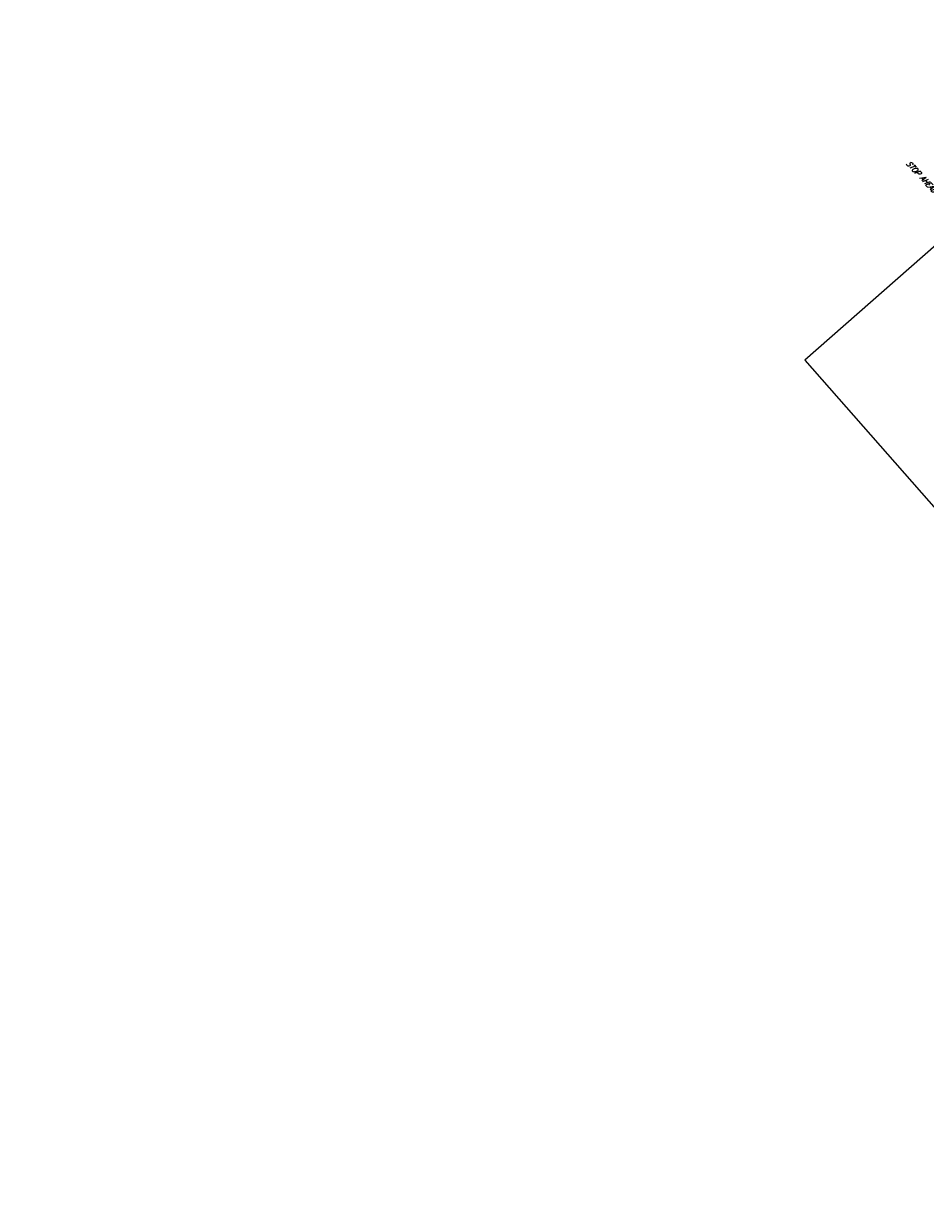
# Model space of a CAD drawing. Extents: x 0 to 213038, y 0 to 462006.
# Tile 12 of 106: x 190227 to 190616, y 407881 to 408392. Entities that reach past the tile are written whole.
import ezdxf
from ezdxf import colors
from ezdxf.entities.mleader import LeaderData, LeaderLine
from ezdxf.math import Vec2, Vec3

# ---------------------------------------------------------------- set-up
doc = ezdxf.new("R2010")
doc.units = 0
doc.header["$LTSCALE"] = 20
doc.header["$MEASUREMENT"] = 0
doc.layers.add('SC_SCRATCH-5', color=5, linetype='CONTINUOUS', plot=False)
doc.layers.add('SN_X_TEXT', color=2, linetype='CONTINUOUS')
doc.styles.add('romans', font='romans.shx', dxfattribs={"width": 0.75, "oblique": 22.5})

msp = doc.modelspace()

# ---------------------------------------------------------------- linework, layer by layer
at = {"layer": 'SC_SCRATCH-5'}
msp.add_lwpolyline([(190953.89, 408137.06), (190729.42, 408392.43), (190564.18, 408247.18), (190788.66, 407991.82), (190953.89, 408137.06)], close=True, dxfattribs=at)

# ---------------------------------------------------------------- leaders
at = {"layer": 'SN_X_TEXT'}
ml = msp.add_multileader_mtext('Standard', dxfattribs=at)
ml.set_content('STOP AHEAD SYMBOL ', color=256, style='romans')
ml.set_leader_properties(color=1, linetype='CONTINUOUS', lineweight=-1)
ml.build(insert=Vec2(0, 0))
ml.multileader.update_dxf_attribs({"text_right_attachment_type": 3, "dogleg_length": 0.1, "arrow_head_size": 2.4, "scale": 20})
ctx = ml.context
ctx.base_point, ctx.scale, ctx.char_height, ctx.arrow_head_size, ctx.landing_gap_size, ctx.plane_origin, ctx.plane_x_axis, ctx.plane_y_axis = Vec3(190608.17, 408333.16), 20, 2.4, 2.4, 0.6, Vec3(190615.74, 408291.61), Vec3(0.685243, -0.728314), Vec3(0.728314, 0.685243)
ctx.right_attachment = 3
notes = []
notes.append((ctx, [(0, (0, 0, 0), (0, 0), (1, 0), 1, [])]))
ctx.mtext.insert, ctx.mtext.text_direction, ctx.mtext.rotation, ctx.mtext.width, ctx.mtext.flow_direction = Vec3(190609.46, 408333.55), Vec3(0.685243, -0.728314), 5.467327, 46.2295, 5
for ctx, leaders in notes:
    for number, flags, end, landing, length, lines in leaders:
        leader = LeaderData()
        leader.index, (leader.has_last_leader_line, leader.has_dogleg_vector, leader.attachment_direction) = number, flags
        leader.last_leader_point, leader.dogleg_vector, leader.dogleg_length = Vec3(end), Vec3(landing), length
        for number, points, colour, breaks in lines:
            line = LeaderLine()
            line.index, line.vertices, line.color, line.breaks = number, Vec3.list(points), colors.encode_raw_color(colour), breaks
            leader.lines.append(line)
        ctx.leaders.append(leader)

doc.saveas('drawing.dxf')
